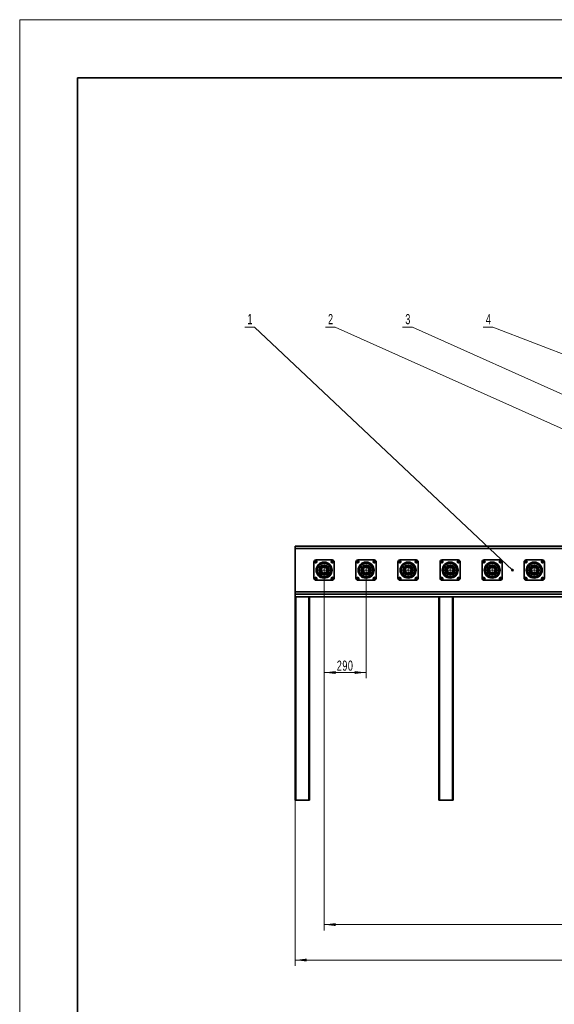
# Model space of a CAD drawing. Header units: millimetres. Extents: x 2945 to 26725, y -1089 to 16127.
# Tile 105 of 150: x 2945 to 6634, y 9340 to 16127. Entities that reach past the tile are written whole.
import ezdxf

# ---------------------------------------------------------------- set-up
doc = ezdxf.new("R2010")
doc.units = ezdxf.units.MM
doc.linetypes.add('点画线', pattern=[18, 12, -2, 2, -2])
doc.layers.get('0').update_dxf_attribs({"lineweight": 35})
for name, color, linetype, lineweight in [('中心线层', 1, '点画线', 18), ('几何体', 7, 'Continuous', 35), ('尺寸线层', 3, 'Continuous', 18), ('注释', 2, 'Continuous', 18), ('粗实线层', 7, 'Continuous', 35), ('细实线层', 7, 'Continuous', 18)]:
    doc.layers.add(name, color=color, linetype=linetype, lineweight=lineweight)
doc.styles.add('SLDTEXTSTYLE1', font='txt', dxfattribs={"width": 0.667})
doc.styles.add('标准', font='txt', dxfattribs={"width": 0.667})
doc.dimstyles.new('GB_尺寸', dxfattribs={"dimtxt": 3.5, "dimasz": 4, "dimexe": 2, "dimexo": 0, "dimtad": 1, "dimdsep": 46, "dimtxsty": '标准', "dimblk": '_CAXARROW', "dimcen": 0, "dimdle": 8, "dimazin": 2, "dimtfac": 0.707107, "dimtdec": 3, "dimtmove": 2, "dimatfit": 3, "dimfxl": 0, "dimfrac": 2, "dimtolj": 1, "dimarcsym": 0})

# ---------------------------------------------------------------- blocks, each defined once
blk = doc.blocks.new('$CAXA_FRAME_13B17AC1$')
at = {"layer": '粗实线层'}
for p, q in [((-574.5, 400.5), (-574.5, -400.5)), ((574.5, 400.5), (-574.5, 400.5))]:
    blk.add_line(p, q, dxfattribs=at)
at = {"layer": '细实线层'}
for p, q in [((594.5, 420.5), (-594.5, 420.5)), ((-594.5, 420.5), (-594.5, -420.5))]:
    blk.add_line(p, q, dxfattribs=at)
blk = doc.blocks.new('SW_NOTE_0')
at = {"layer": '注释', "color": 0}
for p, q in [((-67.1, 0), (0, 0)), ((0, 0), (-67.1, 0)), ((-67.1, 0), (0, 0)), ((0, 0), (-67.1, 0)), ((-67.1, 0), (0, 0)), ((0, 0), (-67.1, 0))]:
    blk.add_line(p, q, dxfattribs=at)
at = {"layer": '注释', "color": 0, "insert": (-48.9, 89.1), "char_height": 70, "width": 36.342, "attachment_point": 1, "style": 'SLDTEXTSTYLE1'}
blk.add_mtext('\\T1.1;1', dxfattribs=at)
blk = doc.blocks.new('SW_NOTE_0_1')
at = {"layer": '注释', "color": 0}
for p, q in [((-67.1, 0), (0, 0)), ((0, 0), (-67.1, 0)), ((-67.1, 0), (0, 0)), ((0, 0), (-67.1, 0)), ((-67.1, 0), (0, 0)), ((0, 0), (-67.1, 0))]:
    blk.add_line(p, q, dxfattribs=at)
at = {"layer": '注释', "color": 0, "insert": (-48.9, 89.1), "char_height": 70, "width": 48.283, "attachment_point": 1, "style": 'SLDTEXTSTYLE1'}
blk.add_mtext('\\T1.1;2', dxfattribs=at)
blk = doc.blocks.new('SW_NOTE_0_2')
at = {"layer": '注释', "color": 0}
for p, q in [((-67.1, 0), (0, 0)), ((0, 0), (-67.1, 0)), ((-67.1, 0), (0, 0)), ((0, 0), (-67.1, 0)), ((-67.1, 0), (0, 0)), ((0, 0), (-67.1, 0))]:
    blk.add_line(p, q, dxfattribs=at)
at = {"layer": '注释', "color": 0, "insert": (-48.9, 89.1), "char_height": 70, "width": 48.67, "attachment_point": 1, "style": 'SLDTEXTSTYLE1'}
blk.add_mtext('\\T1.1;3', dxfattribs=at)
blk = doc.blocks.new('SW_NOTE_0_3')
at = {"layer": '注释', "color": 0}
for p, q in [((-67.1, 0), (0, 0)), ((0, 0), (-67.1, 0)), ((-67.1, 0), (0, 0)), ((0, 0), (-67.1, 0)), ((-67.1, 0), (0, 0)), ((0, 0), (-67.1, 0))]:
    blk.add_line(p, q, dxfattribs=at)
at = {"layer": '注释', "color": 0, "insert": (-48.9, 89.1), "char_height": 70, "width": 57.008, "attachment_point": 1, "style": 'SLDTEXTSTYLE1'}
blk.add_mtext('\\T1.1;4', dxfattribs=at)
blk = doc.blocks.new('*X87')
at = {"layer": '注释', "linetype": 'Continuous'}
h = blk.add_hatch(color=0, dxfattribs=at)
edge = h.paths.add_edge_path(flags=0)
edge.add_arc((1779.8, -1675.9), 10.2, 0, 360)
at = {"layer": '注释', "color": 0, "linetype": 'Continuous'}
blk.add_line((1779.8, -1675.9), (0, 0), dxfattribs=at)
blk = doc.blocks.new('*X88')
at = {"layer": '注释', "color": 0, "linetype": 'Continuous'}
blk.add_line((5719.7, -2560.9), (0, 0), dxfattribs=at)
blk = doc.blocks.new('*X89')
at = {"layer": '注释', "color": 0, "linetype": 'Continuous'}
blk.add_line((4606.6, -2064.2), (0, 0), dxfattribs=at)
blk = doc.blocks.new('*X90')
at = {"layer": '注释', "linetype": 'Continuous'}
h = blk.add_hatch(color=0, dxfattribs=at)
edge = h.paths.add_edge_path(flags=0)
edge.add_arc((2619.3, -1010.9), 10.2, 0, 360)
at = {"layer": '注释', "color": 0, "linetype": 'Continuous'}
blk.add_line((2619.3, -1010.9), (0, 0), dxfattribs=at)
blk = doc.blocks.new('*X147')
at = {"layer": '尺寸线层', "linetype": 'Continuous'}
for points in [[(5045.3, 11626.7), (5125.3, 11636.7), (5125.3, 11616.7)], [(5335.3, 11626.7), (5255.3, 11636.7), (5255.3, 11616.7)]]:
    blk.add_hatch(color=0, dxfattribs=at).paths.add_polyline_path(points, flags=0)
at = {"layer": '尺寸线层', "color": 0, "linetype": 'Continuous'}
for p, q in [((5045.3, 12332.6), (5045.3, 11586.7)), ((5335.3, 12332.6), (5335.3, 11586.7)), ((5045.3, 11626.7), (5335.3, 11626.7))]:
    blk.add_line(p, q, dxfattribs=at)
at = {"layer": '尺寸线层', "color": 0, "insert": (5190.3, 11673.8), "char_height": 70, "width": 189.082, "attachment_point": 5, "line_spacing_factor": 1.15057, "style": '标准'}
blk.add_mtext('\\T1.1;290', dxfattribs=at)
blk = doc.blocks.new('_CAXARROW')
blk.add_hatch(color=0).paths.add_polyline_path([(0, 0), (-1, 0.125), (-1, -0.125)], flags=0)
blk = doc.blocks.new('*X148')
at = {"layer": '尺寸线层', "linetype": 'Continuous'}
for points in [[(5045.3, 9889.1), (5125.3, 9899.1), (5125.3, 9879.1)], [(16645.3, 9889.1), (16565.3, 9899.1), (16565.3, 9879.1)]]:
    blk.add_hatch(color=0, dxfattribs=at).paths.add_polyline_path(points, flags=0)
at = {"layer": '尺寸线层', "color": 0, "linetype": 'Continuous'}
for p, q in [((5045.3, 12332.6), (5045.3, 9849.1)), ((16645.3, 12332.6), (16645.3, 9849.1)), ((5045.3, 9889.1), (16645.3, 9889.1))]:
    blk.add_line(p, q, dxfattribs=at)
at = {"layer": '尺寸线层', "color": 0, "insert": (10845.3, 9936.2), "char_height": 70, "width": 328.193, "attachment_point": 5, "line_spacing_factor": 1.15057, "style": '标准'}
blk.add_mtext('\\T1.1;11600', dxfattribs=at)
blk = doc.blocks.new('*X149')
at = {"layer": '尺寸线层', "linetype": 'Continuous'}
for points in [[(4845.3, 9644.6), (4925.3, 9654.6), (4925.3, 9634.6)], [(16845.3, 9644.6), (16765.3, 9654.6), (16765.3, 9634.6)]]:
    blk.add_hatch(color=0, dxfattribs=at).paths.add_polyline_path(points, flags=0)
at = {"layer": '尺寸线层', "color": 0, "linetype": 'Continuous'}
for p, q in [((4845.3, 12182.6), (4845.3, 9604.6)), ((16845.3, 12182.6), (16845.3, 9604.6)), ((4845.3, 9644.6), (16845.3, 9644.6))]:
    blk.add_line(p, q, dxfattribs=at)
at = {"layer": '尺寸线层', "color": 0, "insert": (10845.3, 9691.7), "char_height": 70, "width": 328.193, "attachment_point": 5, "line_spacing_factor": 1.15057, "style": '标准'}
blk.add_mtext('\\T1.1;12000', dxfattribs=at)

msp = doc.modelspace()

# ---------------------------------------------------------------- linework, layer by layer
at = {"layer": '中心线层'}
for p, q in [((4974.918, 12390.934), (4998.918, 12390.934)), ((4986.918, 12378.934), (4986.918, 12402.934)), ((5045.254, 12274.598), (5045.254, 12390.598)), ((5093.091, 12390.934), (5114.091, 12390.934)), ((5103.591, 12380.434), (5103.591, 12401.434)), ((5264.918, 12390.934), (5288.918, 12390.934)), ((5276.918, 12378.934), (5276.918, 12402.934)), ((5335.254, 12274.598), (5335.254, 12390.598)), ((5383.091, 12390.934), (5404.091, 12390.934)), ((5393.591, 12380.434), (5393.591, 12401.434)), ((5554.918, 12390.934), (5578.918, 12390.934)), ((5566.918, 12378.934), (5566.918, 12402.934)), ((5625.254, 12274.598), (5625.254, 12390.598)), ((5673.091, 12390.934), (5694.091, 12390.934)), ((5683.591, 12380.434), (5683.591, 12401.434)), ((5844.918, 12390.934), (5868.918, 12390.934)), ((5856.918, 12378.934), (5856.918, 12402.934)), ((5915.254, 12274.598), (5915.254, 12390.598)), ((5963.091, 12390.934), (5984.091, 12390.934)), ((5973.591, 12380.434), (5973.591, 12401.434)), ((6134.918, 12390.934), (6158.918, 12390.934)), ((6146.918, 12378.934), (6146.918, 12402.934)), ((6205.254, 12274.598), (6205.254, 12390.598)), ((6253.091, 12390.934), (6274.091, 12390.934)), ((6263.591, 12380.434), (6263.591, 12401.434)), ((6424.918, 12390.934), (6448.918, 12390.934)), ((6436.918, 12378.934), (6436.918, 12402.934)), ((6495.254, 12274.598), (6495.254, 12390.598)), ((6543.091, 12390.934), (6564.091, 12390.934)), ((6553.591, 12380.434), (6553.591, 12401.434)), ((4986.918, 12262.262), (4986.918, 12286.262)), ((4987.254, 12332.598), (5103.254, 12332.598)), ((5276.918, 12262.262), (5276.918, 12286.262)), ((5277.254, 12332.598), (5393.254, 12332.598)), ((5566.918, 12262.262), (5566.918, 12286.262)), ((5567.254, 12332.598), (5683.254, 12332.598)), ((5856.918, 12262.262), (5856.918, 12286.262)), ((5857.254, 12332.598), (5973.254, 12332.598)), ((6146.918, 12262.262), (6146.918, 12286.262)), ((6147.254, 12332.598), (6263.254, 12332.598)), ((6436.918, 12262.262), (6436.918, 12286.262)), ((6437.254, 12332.598), (6553.254, 12332.598)), ((4974.918, 12274.262), (4998.918, 12274.262)), ((5093.091, 12274.262), (5114.091, 12274.262)), ((5103.591, 12263.762), (5103.591, 12284.762)), ((5264.918, 12274.262), (5288.918, 12274.262)), ((5383.091, 12274.262), (5404.091, 12274.262)), ((5393.591, 12263.762), (5393.591, 12284.762)), ((5554.918, 12274.262), (5578.918, 12274.262)), ((5673.091, 12274.262), (5694.091, 12274.262)), ((5683.591, 12263.762), (5683.591, 12284.762)), ((5844.918, 12274.262), (5868.918, 12274.262)), ((5963.091, 12274.262), (5984.091, 12274.262)), ((5973.591, 12263.762), (5973.591, 12284.762)), ((6134.918, 12274.262), (6158.918, 12274.262)), ((6253.091, 12274.262), (6274.091, 12274.262)), ((6263.591, 12263.762), (6263.591, 12284.762)), ((6424.918, 12274.262), (6448.918, 12274.262)), ((6543.091, 12274.262), (6564.091, 12274.262)), ((6553.591, 12263.762), (6553.591, 12284.762))]:
    msp.add_line(p, q, dxfattribs=at)
at = {"layer": '几何体'}
for p, q in [((4845.254, 12482.598), (4845.254, 12497.598)), ((11596.492, 12497.598), (4845.254, 12497.598)), ((11596.492, 12482.598), (4845.254, 12482.598)), ((4845.254, 12482.598), (4845.254, 12182.598)), ((4975.254, 12277.598), (4975.254, 12387.598)), ((4981.709, 12393.425), (4986.471, 12396.69)), ((4982.157, 12387.669), (4981.709, 12393.425)), ((4987.365, 12385.178), (4982.157, 12387.669)), ((4986.471, 12396.69), (4991.679, 12394.2)), ((4992.127, 12388.444), (4987.365, 12385.178)), ((4990.254, 12402.598), (5100.254, 12402.598)), ((4991.679, 12394.2), (4992.127, 12388.444)), ((5028.799, 12357.682), (5027.91, 12357.076)), ((5049.993, 12362.221), (5048.927, 12362.372)), ((5060.374, 12358.509), (5059.435, 12359.035)), ((5097.835, 12390.487), (5100.325, 12395.696)), ((5101.1, 12385.726), (5097.835, 12390.487)), ((5100.325, 12395.696), (5106.081, 12396.143)), ((5106.856, 12386.173), (5101.1, 12385.726)), ((5106.081, 12396.143), (5109.347, 12391.382)), ((5109.347, 12391.382), (5106.856, 12386.173)), ((5115.254, 12387.598), (5115.254, 12277.598)), ((5265.254, 12277.598), (5265.254, 12387.598)), ((5271.709, 12393.425), (5276.471, 12396.69)), ((5272.157, 12387.669), (5271.709, 12393.425)), ((5277.365, 12385.178), (5272.157, 12387.669)), ((5276.471, 12396.69), (5281.679, 12394.2)), ((5282.127, 12388.444), (5277.365, 12385.178)), ((5280.254, 12402.598), (5390.254, 12402.598)), ((5281.679, 12394.2), (5282.127, 12388.444)), ((5318.799, 12357.682), (5317.91, 12357.076)), ((5339.993, 12362.221), (5338.927, 12362.372)), ((5350.374, 12358.509), (5349.435, 12359.035)), ((5387.835, 12390.487), (5390.325, 12395.696)), ((5391.1, 12385.726), (5387.835, 12390.487)), ((5390.325, 12395.696), (5396.081, 12396.143)), ((5396.856, 12386.173), (5391.1, 12385.726)), ((5396.081, 12396.143), (5399.347, 12391.382)), ((5399.347, 12391.382), (5396.856, 12386.173)), ((5405.254, 12387.598), (5405.254, 12277.598)), ((5555.254, 12277.598), (5555.254, 12387.598)), ((5561.709, 12393.425), (5566.471, 12396.69)), ((5562.157, 12387.669), (5561.709, 12393.425)), ((5567.365, 12385.178), (5562.157, 12387.669)), ((5566.471, 12396.69), (5571.679, 12394.2)), ((5572.127, 12388.444), (5567.365, 12385.178)), ((5570.254, 12402.598), (5680.254, 12402.598)), ((5571.679, 12394.2), (5572.127, 12388.444)), ((5608.799, 12357.682), (5607.91, 12357.076)), ((5629.993, 12362.221), (5628.927, 12362.372)), ((5640.374, 12358.509), (5639.435, 12359.035)), ((5677.835, 12390.487), (5680.325, 12395.696)), ((5681.1, 12385.726), (5677.835, 12390.487)), ((5680.325, 12395.696), (5686.081, 12396.143)), ((5686.856, 12386.173), (5681.1, 12385.726)), ((5686.081, 12396.143), (5689.347, 12391.382)), ((5689.347, 12391.382), (5686.856, 12386.173)), ((5695.254, 12387.598), (5695.254, 12277.598)), ((5845.254, 12277.598), (5845.254, 12387.598)), ((5851.709, 12393.425), (5856.471, 12396.69)), ((5852.157, 12387.669), (5851.709, 12393.425)), ((5857.365, 12385.178), (5852.157, 12387.669)), ((5856.471, 12396.69), (5861.679, 12394.2)), ((5862.127, 12388.444), (5857.365, 12385.178)), ((5860.254, 12402.598), (5970.254, 12402.598)), ((5861.679, 12394.2), (5862.127, 12388.444)), ((5898.799, 12357.682), (5897.91, 12357.076)), ((5919.993, 12362.221), (5918.927, 12362.372)), ((5930.374, 12358.509), (5929.435, 12359.035)), ((5967.835, 12390.487), (5970.325, 12395.696)), ((5971.1, 12385.726), (5967.835, 12390.487)), ((5970.325, 12395.696), (5976.081, 12396.143)), ((5976.856, 12386.173), (5971.1, 12385.726)), ((5976.081, 12396.143), (5979.347, 12391.382)), ((5979.347, 12391.382), (5976.856, 12386.173)), ((5985.254, 12387.598), (5985.254, 12277.598)), ((6135.254, 12277.598), (6135.254, 12387.598)), ((6141.709, 12393.425), (6146.471, 12396.69)), ((6142.157, 12387.669), (6141.709, 12393.425)), ((6147.365, 12385.178), (6142.157, 12387.669)), ((6146.471, 12396.69), (6151.679, 12394.2)), ((6152.127, 12388.444), (6147.365, 12385.178)), ((6150.254, 12402.598), (6260.254, 12402.598)), ((6151.679, 12394.2), (6152.127, 12388.444)), ((6188.799, 12357.682), (6187.91, 12357.076)), ((6209.993, 12362.221), (6208.927, 12362.372)), ((6220.374, 12358.509), (6219.435, 12359.035)), ((6257.835, 12390.487), (6260.325, 12395.696)), ((6261.1, 12385.726), (6257.835, 12390.487)), ((6260.325, 12395.696), (6266.081, 12396.143)), ((6266.856, 12386.173), (6261.1, 12385.726)), ((6266.081, 12396.143), (6269.347, 12391.382)), ((6269.347, 12391.382), (6266.856, 12386.173)), ((6275.254, 12387.598), (6275.254, 12277.598)), ((6425.254, 12277.598), (6425.254, 12387.598)), ((6431.709, 12393.425), (6436.471, 12396.69)), ((6432.157, 12387.669), (6431.709, 12393.425)), ((6437.365, 12385.178), (6432.157, 12387.669)), ((6436.471, 12396.69), (6441.679, 12394.2)), ((6442.127, 12388.444), (6437.365, 12385.178)), ((6440.254, 12402.598), (6550.254, 12402.598)), ((6441.679, 12394.2), (6442.127, 12388.444)), ((6478.799, 12357.682), (6477.91, 12357.076)), ((6499.993, 12362.221), (6498.927, 12362.372)), ((6510.374, 12358.509), (6509.435, 12359.035)), ((6547.835, 12390.487), (6550.325, 12395.696)), ((6551.1, 12385.726), (6547.835, 12390.487)), ((6550.325, 12395.696), (6556.081, 12396.143)), ((6556.856, 12386.173), (6551.1, 12385.726)), ((6556.081, 12396.143), (6559.347, 12391.382)), ((6559.347, 12391.382), (6556.856, 12386.173)), ((6565.254, 12387.598), (6565.254, 12277.598)), ((5012.002, 12330.278), (5012.455, 12329.926)), ((5015.465, 12329.049), (5015.612, 12327.982)), ((5016.195, 12340.049), (5015.946, 12339.002)), ((5018.759, 12318.527), (5019.281, 12317.586)), ((5025.631, 12309.906), (5026.458, 12309.217)), ((5046.04, 12302.608), (5047.115, 12302.656)), ((5056.82, 12304.917), (5057.806, 12305.35)), ((5066.039, 12310.965), (5066.802, 12311.724)), ((5071.921, 12332.722), (5072.141, 12332.562)), ((5072.45, 12319.934), (5072.887, 12320.917)), ((5073.884, 12341.561), (5073.544, 12342.582)), ((5302.002, 12330.278), (5302.455, 12329.926)), ((5305.465, 12329.049), (5305.612, 12327.982)), ((5306.195, 12340.049), (5305.946, 12339.002)), ((5308.759, 12318.527), (5309.281, 12317.586)), ((5315.631, 12309.906), (5316.458, 12309.217)), ((5336.04, 12302.608), (5337.115, 12302.656)), ((5346.82, 12304.917), (5347.806, 12305.35)), ((5356.039, 12310.965), (5356.802, 12311.724)), ((5361.921, 12332.722), (5362.141, 12332.562)), ((5362.45, 12319.934), (5362.887, 12320.917)), ((5363.884, 12341.561), (5363.544, 12342.582)), ((5592.002, 12330.278), (5592.455, 12329.926)), ((5595.465, 12329.049), (5595.612, 12327.982)), ((5596.195, 12340.049), (5595.946, 12339.002)), ((5598.759, 12318.527), (5599.281, 12317.586)), ((5605.631, 12309.906), (5606.458, 12309.217)), ((5626.04, 12302.608), (5627.115, 12302.656)), ((5636.82, 12304.917), (5637.806, 12305.35)), ((5646.039, 12310.965), (5646.802, 12311.724)), ((5651.921, 12332.722), (5652.141, 12332.562)), ((5652.45, 12319.934), (5652.887, 12320.917)), ((5653.884, 12341.561), (5653.544, 12342.582)), ((5882.002, 12330.278), (5882.455, 12329.926)), ((5885.465, 12329.049), (5885.612, 12327.982)), ((5886.195, 12340.049), (5885.946, 12339.002)), ((5888.759, 12318.527), (5889.281, 12317.586)), ((5895.631, 12309.906), (5896.458, 12309.217)), ((5916.04, 12302.608), (5917.115, 12302.656)), ((5926.82, 12304.917), (5927.806, 12305.35)), ((5936.039, 12310.965), (5936.802, 12311.724)), ((5941.921, 12332.722), (5942.141, 12332.562)), ((5942.45, 12319.934), (5942.887, 12320.917)), ((5943.884, 12341.561), (5943.544, 12342.582)), ((6172.002, 12330.278), (6172.455, 12329.926)), ((6175.465, 12329.049), (6175.612, 12327.982)), ((6176.195, 12340.049), (6175.946, 12339.002)), ((6178.759, 12318.527), (6179.281, 12317.586)), ((6185.631, 12309.906), (6186.458, 12309.217)), ((6206.04, 12302.608), (6207.115, 12302.656)), ((6216.82, 12304.917), (6217.806, 12305.35)), ((6226.039, 12310.965), (6226.802, 12311.724)), ((6231.921, 12332.722), (6232.141, 12332.562)), ((6232.45, 12319.934), (6232.887, 12320.917)), ((6233.884, 12341.561), (6233.544, 12342.582)), ((6462.002, 12330.278), (6462.455, 12329.926)), ((6465.465, 12329.049), (6465.612, 12327.982)), ((6466.195, 12340.049), (6465.946, 12339.002)), ((6468.759, 12318.527), (6469.281, 12317.586)), ((6475.631, 12309.906), (6476.458, 12309.217)), ((6496.04, 12302.608), (6497.115, 12302.656)), ((6506.82, 12304.917), (6507.806, 12305.35)), ((6516.039, 12310.965), (6516.802, 12311.724)), ((6521.921, 12332.722), (6522.141, 12332.562)), ((6522.45, 12319.934), (6522.887, 12320.917)), ((6523.884, 12341.561), (6523.544, 12342.582)), ((4981.162, 12273.814), (4983.653, 12279.023)), ((4984.427, 12269.053), (4981.162, 12273.814)), ((4983.653, 12279.023), (4989.409, 12279.47)), ((4990.184, 12269.5), (4984.427, 12269.053)), ((4989.409, 12279.47), (4992.674, 12274.709)), ((4992.674, 12274.709), (4990.184, 12269.5)), ((5100.254, 12262.598), (4990.254, 12262.598)), ((5098.382, 12276.752), (5103.143, 12280.018)), ((5098.829, 12270.996), (5098.382, 12276.752)), ((5104.038, 12268.505), (5098.829, 12270.996)), ((5103.143, 12280.018), (5108.352, 12277.527)), ((5108.799, 12271.771), (5104.038, 12268.505)), ((5108.352, 12277.527), (5108.799, 12271.771)), ((5271.162, 12273.814), (5273.653, 12279.023)), ((5274.427, 12269.053), (5271.162, 12273.814)), ((5273.653, 12279.023), (5279.409, 12279.47)), ((5280.184, 12269.5), (5274.427, 12269.053)), ((5279.409, 12279.47), (5282.674, 12274.709)), ((5282.674, 12274.709), (5280.184, 12269.5)), ((5390.254, 12262.598), (5280.254, 12262.598)), ((5388.382, 12276.752), (5393.143, 12280.018)), ((5388.829, 12270.996), (5388.382, 12276.752)), ((5394.038, 12268.505), (5388.829, 12270.996)), ((5393.143, 12280.018), (5398.352, 12277.527)), ((5398.799, 12271.771), (5394.038, 12268.505)), ((5398.352, 12277.527), (5398.799, 12271.771)), ((5561.162, 12273.814), (5563.653, 12279.023)), ((5564.427, 12269.053), (5561.162, 12273.814)), ((5563.653, 12279.023), (5569.409, 12279.47)), ((5570.184, 12269.5), (5564.427, 12269.053)), ((5569.409, 12279.47), (5572.674, 12274.709)), ((5572.674, 12274.709), (5570.184, 12269.5)), ((5680.254, 12262.598), (5570.254, 12262.598)), ((5678.382, 12276.752), (5683.143, 12280.018)), ((5678.829, 12270.996), (5678.382, 12276.752)), ((5684.038, 12268.505), (5678.829, 12270.996)), ((5683.143, 12280.018), (5688.352, 12277.527)), ((5688.799, 12271.771), (5684.038, 12268.505)), ((5688.352, 12277.527), (5688.799, 12271.771)), ((5851.162, 12273.814), (5853.653, 12279.023)), ((5854.427, 12269.053), (5851.162, 12273.814)), ((5853.653, 12279.023), (5859.409, 12279.47)), ((5860.184, 12269.5), (5854.427, 12269.053)), ((5859.409, 12279.47), (5862.674, 12274.709)), ((5862.674, 12274.709), (5860.184, 12269.5)), ((5970.254, 12262.598), (5860.254, 12262.598)), ((5968.382, 12276.752), (5973.143, 12280.018)), ((5968.829, 12270.996), (5968.382, 12276.752)), ((5974.038, 12268.505), (5968.829, 12270.996)), ((5973.143, 12280.018), (5978.352, 12277.527)), ((5978.799, 12271.771), (5974.038, 12268.505)), ((5978.352, 12277.527), (5978.799, 12271.771)), ((6141.162, 12273.814), (6143.653, 12279.023)), ((6144.427, 12269.053), (6141.162, 12273.814)), ((6143.653, 12279.023), (6149.409, 12279.47)), ((6150.184, 12269.5), (6144.427, 12269.053)), ((6149.409, 12279.47), (6152.674, 12274.709)), ((6152.674, 12274.709), (6150.184, 12269.5)), ((6260.254, 12262.598), (6150.254, 12262.598)), ((6258.382, 12276.752), (6263.143, 12280.018)), ((6258.829, 12270.996), (6258.382, 12276.752)), ((6264.038, 12268.505), (6258.829, 12270.996)), ((6263.143, 12280.018), (6268.352, 12277.527)), ((6268.799, 12271.771), (6264.038, 12268.505)), ((6268.352, 12277.527), (6268.799, 12271.771)), ((6431.162, 12273.814), (6433.653, 12279.023)), ((6434.427, 12269.053), (6431.162, 12273.814)), ((6433.653, 12279.023), (6439.409, 12279.47)), ((6440.184, 12269.5), (6434.427, 12269.053)), ((6439.409, 12279.47), (6442.674, 12274.709)), ((6442.674, 12274.709), (6440.184, 12269.5)), ((6550.254, 12262.598), (6440.254, 12262.598)), ((6548.382, 12276.752), (6553.143, 12280.018)), ((6548.829, 12270.996), (6548.382, 12276.752)), ((6554.038, 12268.505), (6548.829, 12270.996)), ((6553.143, 12280.018), (6558.352, 12277.527)), ((6558.799, 12271.771), (6554.038, 12268.505)), ((6558.352, 12277.527), (6558.799, 12271.771)), ((10754.035, 12182.598), (4845.254, 12182.598)), ((4845.254, 12167.598), (4845.254, 12182.598)), ((10713.215, 12167.598), (4845.254, 12167.598)), ((10713.215, 12167.598), (4845.254, 12167.598)), ((4845.254, 12147.598), (4845.254, 12167.598)), ((4845.254, 12147.598), (4845.254, 10747.598)), ((10658.789, 12147.598), (4845.254, 12147.598)), ((4850.254, 12147.598), (4850.254, 10747.598)), ((4850.254, 12147.598), (4940.254, 12147.598)), ((4940.254, 12147.598), (4940.254, 10747.598)), ((4945.254, 12147.598), (4945.254, 10747.598)), ((5836.254, 12147.598), (5836.254, 10747.598)), ((5841.254, 12147.598), (5841.254, 10747.598)), ((5841.254, 12147.598), (5931.254, 12147.598)), ((5931.254, 12147.598), (5931.254, 10747.598)), ((5936.254, 12147.598), (5936.254, 10747.598)), ((4845.254, 10747.598), (4850.254, 10747.598)), ((4850.254, 10747.598), (4940.254, 10747.598)), ((4940.254, 10747.598), (4945.254, 10747.598)), ((5836.254, 10747.598), (5841.254, 10747.598)), ((5841.254, 10747.598), (5931.254, 10747.598)), ((5931.254, 10747.598), (5936.254, 10747.598))]:
    msp.add_line(p, q, dxfattribs=at)
for points in [[(5030.359, 12355.948), (5030.872, 12355.639), (5031.417, 12355.393)], [(5038.972, 12361.933), (5038.805, 12361.897), (5037.923, 12361.688)], [(5320.359, 12355.948), (5320.872, 12355.639), (5321.417, 12355.393)], [(5328.972, 12361.933), (5328.805, 12361.897), (5327.923, 12361.688)], [(5610.359, 12355.948), (5610.872, 12355.639), (5611.417, 12355.393)], [(5618.972, 12361.933), (5618.805, 12361.897), (5617.923, 12361.688)], [(5900.359, 12355.948), (5900.872, 12355.639), (5901.417, 12355.393)], [(5908.972, 12361.933), (5908.805, 12361.897), (5907.923, 12361.688)], [(6190.359, 12355.948), (6190.872, 12355.639), (6191.417, 12355.393)], [(6198.972, 12361.933), (6198.805, 12361.897), (6197.923, 12361.688)], [(6480.359, 12355.948), (6480.872, 12355.639), (6481.417, 12355.393)], [(6488.972, 12361.933), (6488.805, 12361.897), (6487.923, 12361.688)], [(5020.849, 12350.044), (5020.424, 12349.434), (5020.239, 12349.157)], [(5035.153, 12304.35), (5035.675, 12304.168), (5036.173, 12304.005)], [(5068.713, 12351.298), (5068.119, 12352.02), (5068.027, 12352.127)], [(5075.189, 12330.613), (5075.21, 12330.974), (5075.241, 12331.688)], [(5310.849, 12350.044), (5310.424, 12349.434), (5310.239, 12349.157)], [(5325.153, 12304.35), (5325.675, 12304.168), (5326.173, 12304.005)], [(5358.713, 12351.298), (5358.119, 12352.02), (5358.027, 12352.127)], [(5365.189, 12330.613), (5365.21, 12330.974), (5365.241, 12331.688)], [(5600.849, 12350.044), (5600.424, 12349.434), (5600.239, 12349.157)], [(5615.153, 12304.35), (5615.675, 12304.168), (5616.173, 12304.005)], [(5648.713, 12351.298), (5648.119, 12352.02), (5648.027, 12352.127)], [(5655.189, 12330.613), (5655.21, 12330.974), (5655.241, 12331.688)], [(5890.849, 12350.044), (5890.424, 12349.434), (5890.239, 12349.157)], [(5905.153, 12304.35), (5905.675, 12304.168), (5906.173, 12304.005)], [(5938.713, 12351.298), (5938.119, 12352.02), (5938.027, 12352.127)], [(5945.189, 12330.613), (5945.21, 12330.974), (5945.241, 12331.688)], [(6180.849, 12350.044), (6180.424, 12349.434), (6180.239, 12349.157)], [(6195.153, 12304.35), (6195.675, 12304.168), (6196.173, 12304.005)], [(6228.713, 12351.298), (6228.119, 12352.02), (6228.027, 12352.127)], [(6235.189, 12330.613), (6235.21, 12330.974), (6235.241, 12331.688)], [(6470.849, 12350.044), (6470.424, 12349.434), (6470.239, 12349.157)], [(6485.153, 12304.35), (6485.675, 12304.168), (6486.173, 12304.005)], [(6518.713, 12351.298), (6518.119, 12352.02), (6518.027, 12352.127)], [(6525.189, 12330.613), (6525.21, 12330.974), (6525.241, 12331.688)]]:
    msp.add_lwpolyline(points, dxfattribs=at)
for centre, radius in [((4986.918, 12390.934), 9), ((4986.918, 12390.934), 7.5), ((5045.254, 12332.598), 55), ((5045.254, 12332.598), 50), ((5045.254, 12332.598), 47), ((5045.254, 12332.598), 35), ((5045.254, 12332.598), 33.333), ((5045.254, 12332.598), 26.667), ((5045.254, 12332.598), 21.1), ((5103.591, 12390.934), 9), ((5103.591, 12390.934), 7.5), ((5276.918, 12390.934), 9), ((5276.918, 12390.934), 7.5), ((5335.254, 12332.598), 55), ((5335.254, 12332.598), 50), ((5335.254, 12332.598), 47), ((5335.254, 12332.598), 35), ((5335.254, 12332.598), 33.333), ((5335.254, 12332.598), 26.667), ((5335.254, 12332.598), 21.1), ((5393.591, 12390.934), 9), ((5393.591, 12390.934), 7.5), ((5566.918, 12390.934), 9), ((5566.918, 12390.934), 7.5), ((5625.254, 12332.598), 55), ((5625.254, 12332.598), 50), ((5625.254, 12332.598), 47), ((5625.254, 12332.598), 35), ((5625.254, 12332.598), 33.333), ((5625.254, 12332.598), 26.667), ((5625.254, 12332.598), 21.1), ((5683.591, 12390.934), 9), ((5683.591, 12390.934), 7.5), ((5856.918, 12390.934), 9), ((5856.918, 12390.934), 7.5), ((5915.254, 12332.598), 55), ((5915.254, 12332.598), 50), ((5915.254, 12332.598), 47), ((5915.254, 12332.598), 35), ((5915.254, 12332.598), 33.333), ((5915.254, 12332.598), 26.667), ((5915.254, 12332.598), 21.1), ((5973.591, 12390.934), 9), ((5973.591, 12390.934), 7.5), ((6146.918, 12390.934), 9), ((6146.918, 12390.934), 7.5), ((6205.254, 12332.598), 55), ((6205.254, 12332.598), 50), ((6205.254, 12332.598), 47), ((6205.254, 12332.598), 35), ((6205.254, 12332.598), 33.333), ((6205.254, 12332.598), 26.667), ((6205.254, 12332.598), 21.1), ((6263.591, 12390.934), 9), ((6263.591, 12390.934), 7.5), ((6436.918, 12390.934), 9), ((6436.918, 12390.934), 7.5), ((6495.254, 12332.598), 55), ((6495.254, 12332.598), 50), ((6495.254, 12332.598), 47), ((6495.254, 12332.598), 35), ((6495.254, 12332.598), 33.333), ((6495.254, 12332.598), 26.667), ((6495.254, 12332.598), 21.1), ((6553.591, 12390.934), 9), ((6553.591, 12390.934), 7.5), ((5045.254, 12332.598), 20), ((5335.254, 12332.598), 20), ((5625.254, 12332.598), 20), ((5915.254, 12332.598), 20), ((6205.254, 12332.598), 20), ((6495.254, 12332.598), 20), ((4986.918, 12274.262), 9), ((4986.918, 12274.262), 7.5), ((5103.591, 12274.262), 9), ((5103.591, 12274.262), 7.5), ((5276.918, 12274.262), 9), ((5276.918, 12274.262), 7.5), ((5393.591, 12274.262), 9), ((5393.591, 12274.262), 7.5), ((5566.918, 12274.262), 9), ((5566.918, 12274.262), 7.5), ((5683.591, 12274.262), 9), ((5683.591, 12274.262), 7.5), ((5856.918, 12274.262), 9), ((5856.918, 12274.262), 7.5), ((5973.591, 12274.262), 9), ((5973.591, 12274.262), 7.5), ((6146.918, 12274.262), 9), ((6146.918, 12274.262), 7.5), ((6263.591, 12274.262), 9), ((6263.591, 12274.262), 7.5), ((6436.918, 12274.262), 9), ((6436.918, 12274.262), 7.5), ((6553.591, 12274.262), 9), ((6553.591, 12274.262), 7.5)]:
    msp.add_circle(centre, radius, dxfattribs=at)
for centre, radius, start, end in [((4990.254, 12387.598), 15, 90, 180), ((4986.918, 12390.934), 5, 124.4435069, 184.4435069), ((4986.918, 12390.934), 5, 184.4435069, 244.4435069), ((4986.918, 12390.934), 5, 64.4435069, 124.4435069), ((4986.918, 12390.934), 5, 244.4435069, 304.4435069), ((4986.918, 12390.934), 5, 4.4435069, 64.4435069), ((4986.918, 12390.934), 5, 304.4435069, 4.4435069), ((5024.085, 12353.855), 5, 186.5380922, 235.4695134), ((5024.085, 12353.855), 5, 359.4047738, 83.224464), ((5033.194, 12360.067), 5, 165.3616216, 235.4695134), ((5033.194, 12360.067), 5, 338.2283032, 62.0479935), ((5043.931, 12362.569), 5, 144.185151, 228.0048413), ((5043.931, 12362.569), 5, 317.0518326, 40.8715229), ((5054.847, 12361.023), 5, 123.0086804, 206.8283707), ((5054.847, 12361.023), 5, 295.875362, 19.6950523), ((5064.468, 12355.638), 5, 101.8322098, 185.6519001), ((5064.468, 12355.638), 5, 274.6988914, 358.5185817), ((5103.591, 12390.934), 5, 154.4435069, 214.4435069), ((5103.591, 12390.934), 5, 94.4435069, 154.4435069), ((5103.591, 12390.934), 5, 214.4435069, 274.4435069), ((5100.254, 12387.598), 15, 0, 90), ((5103.591, 12390.934), 5, 34.4435069, 94.4435069), ((5103.591, 12390.934), 5, 274.4435069, 334.4435069), ((5103.591, 12390.934), 5, 334.4435069, 34.4435069), ((5280.254, 12387.598), 15, 90, 180), ((5276.918, 12390.934), 5, 124.4435069, 184.4435069), ((5276.918, 12390.934), 5, 184.4435069, 244.4435069), ((5276.918, 12390.934), 5, 64.4435069, 124.4435069), ((5276.918, 12390.934), 5, 244.4435069, 304.4435069), ((5276.918, 12390.934), 5, 4.4435069, 64.4435069), ((5276.918, 12390.934), 5, 304.4435069, 4.4435069), ((5314.085, 12353.855), 5, 186.5380922, 235.4695134), ((5314.085, 12353.855), 5, 359.4047738, 83.224464), ((5323.194, 12360.067), 5, 165.3616216, 235.4695134), ((5323.194, 12360.067), 5, 338.2283032, 62.0479935), ((5333.931, 12362.569), 5, 144.185151, 228.0048413), ((5333.931, 12362.569), 5, 317.0518326, 40.8715229), ((5344.847, 12361.023), 5, 123.0086804, 206.8283707), ((5344.847, 12361.023), 5, 295.875362, 19.6950523), ((5354.468, 12355.638), 5, 101.8322098, 185.6519001), ((5354.468, 12355.638), 5, 274.6988914, 358.5185817), ((5393.591, 12390.934), 5, 154.4435069, 214.4435069), ((5393.591, 12390.934), 5, 94.4435069, 154.4435069), ((5393.591, 12390.934), 5, 214.4435069, 274.4435069), ((5390.254, 12387.598), 15, 0, 90), ((5393.591, 12390.934), 5, 34.4435069, 94.4435069), ((5393.591, 12390.934), 5, 274.4435069, 334.4435069), ((5393.591, 12390.934), 5, 334.4435069, 34.4435069), ((5570.254, 12387.598), 15, 90, 180), ((5566.918, 12390.934), 5, 124.4435069, 184.4435069), ((5566.918, 12390.934), 5, 184.4435069, 244.4435069), ((5566.918, 12390.934), 5, 64.4435069, 124.4435069), ((5566.918, 12390.934), 5, 244.4435069, 304.4435069), ((5566.918, 12390.934), 5, 4.4435069, 64.4435069), ((5566.918, 12390.934), 5, 304.4435069, 4.4435069), ((5604.085, 12353.855), 5, 186.5380922, 235.4695134), ((5604.085, 12353.855), 5, 359.4047738, 83.224464), ((5613.194, 12360.067), 5, 165.3616216, 235.4695134), ((5613.194, 12360.067), 5, 338.2283032, 62.0479935), ((5623.931, 12362.569), 5, 144.185151, 228.0048413), ((5623.931, 12362.569), 5, 317.0518326, 40.8715229), ((5634.847, 12361.023), 5, 123.0086804, 206.8283707), ((5634.847, 12361.023), 5, 295.875362, 19.6950523), ((5644.468, 12355.638), 5, 101.8322098, 185.6519001), ((5644.468, 12355.638), 5, 274.6988914, 358.5185817), ((5683.591, 12390.934), 5, 154.4435069, 214.4435069), ((5683.591, 12390.934), 5, 94.4435069, 154.4435069), ((5683.591, 12390.934), 5, 214.4435069, 274.4435069), ((5680.254, 12387.598), 15, 360, 90), ((5683.591, 12390.934), 5, 34.4435069, 94.4435069), ((5683.591, 12390.934), 5, 274.4435069, 334.4435069), ((5683.591, 12390.934), 5, 334.4435069, 34.4435069), ((5860.254, 12387.598), 15, 90, 180), ((5856.918, 12390.934), 5, 124.4435069, 184.4435069), ((5856.918, 12390.934), 5, 184.4435069, 244.4435069), ((5856.918, 12390.934), 5, 64.4435069, 124.4435069), ((5856.918, 12390.934), 5, 244.4435069, 304.4435069), ((5856.918, 12390.934), 5, 4.4435069, 64.4435069), ((5856.918, 12390.934), 5, 304.4435069, 4.4435069), ((5894.085, 12353.855), 5, 186.5380922, 235.4695134), ((5894.085, 12353.855), 5, 359.4047738, 83.224464), ((5903.194, 12360.067), 5, 165.3616216, 235.4695134), ((5903.194, 12360.067), 5, 338.2283032, 62.0479935), ((5913.931, 12362.569), 5, 144.185151, 228.0048413), ((5913.931, 12362.569), 5, 317.0518326, 40.8715229), ((5924.847, 12361.023), 5, 123.0086804, 206.8283707), ((5924.847, 12361.023), 5, 295.875362, 19.6950523), ((5934.468, 12355.638), 5, 101.8322098, 185.6519001), ((5934.468, 12355.638), 5, 274.6988914, 358.5185817), ((5973.591, 12390.934), 5, 154.4435069, 214.4435069), ((5973.591, 12390.934), 5, 94.4435069, 154.4435069), ((5973.591, 12390.934), 5, 214.4435069, 274.4435069), ((5970.254, 12387.598), 15, 0, 90), ((5973.591, 12390.934), 5, 34.4435069, 94.4435069), ((5973.591, 12390.934), 5, 274.4435069, 334.4435069), ((5973.591, 12390.934), 5, 334.4435069, 34.4435069), ((6150.254, 12387.598), 15, 90, 180), ((6146.918, 12390.934), 5, 124.4435069, 184.4435069), ((6146.918, 12390.934), 5, 184.4435069, 244.4435069), ((6146.918, 12390.934), 5, 64.4435069, 124.4435069), ((6146.918, 12390.934), 5, 244.4435069, 304.4435069), ((6146.918, 12390.934), 5, 4.4435069, 64.4435069), ((6146.918, 12390.934), 5, 304.4435069, 4.4435069), ((6184.085, 12353.855), 5, 186.5380922, 235.4695134), ((6184.085, 12353.855), 5, 359.4047738, 83.224464), ((6193.194, 12360.067), 5, 165.3616216, 235.4695134), ((6193.194, 12360.067), 5, 338.2283032, 62.0479935), ((6203.931, 12362.569), 5, 144.185151, 228.0048413), ((6203.931, 12362.569), 5, 317.0518326, 40.8715229), ((6214.847, 12361.023), 5, 123.0086804, 206.8283707), ((6214.847, 12361.023), 5, 295.875362, 19.6950523), ((6224.468, 12355.638), 5, 101.8322098, 185.6519001), ((6224.468, 12355.638), 5, 274.6988914, 358.5185817), ((6263.591, 12390.934), 5, 154.4435069, 214.4435069), ((6263.591, 12390.934), 5, 94.4435069, 154.4435069), ((6263.591, 12390.934), 5, 214.4435069, 274.4435069), ((6260.254, 12387.598), 15, 360, 90), ((6263.591, 12390.934), 5, 34.4435069, 94.4435069), ((6263.591, 12390.934), 5, 274.4435069, 334.4435069), ((6263.591, 12390.934), 5, 334.4435069, 34.4435069), ((6440.254, 12387.598), 15, 90, 180), ((6436.918, 12390.934), 5, 124.4435069, 184.4435069), ((6436.918, 12390.934), 5, 184.4435069, 244.4435069), ((6436.918, 12390.934), 5, 64.4435069, 124.4435069), ((6436.918, 12390.934), 5, 244.4435069, 304.4435069), ((6436.918, 12390.934), 5, 4.4435069, 64.4435069), ((6436.918, 12390.934), 5, 304.4435069, 4.4435069), ((6474.085, 12353.855), 5, 186.5380922, 235.4695134), ((6474.085, 12353.855), 5, 359.4047738, 83.224464), ((6483.194, 12360.067), 5, 165.3616216, 235.4695134), ((6483.194, 12360.067), 5, 338.2283032, 62.0479935), ((6493.931, 12362.569), 5, 144.185151, 228.0048413), ((6493.931, 12362.569), 5, 317.0518326, 40.8715229), ((6504.847, 12361.023), 5, 123.0086804, 206.8283707), ((6504.847, 12361.023), 5, 295.875362, 19.6950523), ((6514.468, 12355.638), 5, 101.8322098, 185.6519001), ((6514.468, 12355.638), 5, 274.6988914, 358.5185817), ((6553.591, 12390.934), 5, 154.4435069, 214.4435069), ((6553.591, 12390.934), 5, 94.4435069, 154.4435069), ((6553.591, 12390.934), 5, 214.4435069, 274.4435069), ((6550.254, 12387.598), 15, 360, 90), ((6553.591, 12390.934), 5, 34.4435069, 94.4435069), ((6553.591, 12390.934), 5, 274.4435069, 334.4435069), ((6553.591, 12390.934), 5, 334.4435069, 34.4435069), ((5015.289, 12334.046), 5, 41.7577149, 125.5774052), ((5015.289, 12334.046), 5, 235.4695134, 312.7107237), ((5016.79, 12323.123), 5, 62.9341855, 146.7538758), ((5017.836, 12344.772), 5, 207.7145628, 235.4695134), ((5017.836, 12344.772), 5, 235.4695134, 291.5342531), ((5016.79, 12323.123), 5, 250.067504, 333.8871942), ((5017.836, 12344.772), 5, 20.5812443, 104.4009346), ((5022.135, 12313.48), 5, 84.1106561, 167.9303464), ((5024.085, 12353.855), 5, 235.4695134, 270.3577825), ((5022.135, 12313.48), 5, 271.2439745, 355.0636648), ((5030.602, 12306.42), 5, 105.2871267, 189.106817), ((5030.602, 12306.42), 5, 292.4204451, 16.2401354), ((5041.048, 12302.894), 5, 126.4635973, 210.2832876), ((5041.048, 12302.894), 5, 313.5969157, 37.416606), ((5052.062, 12303.381), 5, 147.6400679, 231.4597582), ((5052.062, 12303.381), 5, 334.7733863, 58.5930766), ((5062.157, 12307.813), 5, 168.8165385, 235.4695134), ((5062.157, 12307.813), 5, 235.4695134, 252.6362288), ((5062.157, 12307.813), 5, 355.9498569, 79.7695472), ((5069.969, 12315.593), 5, 189.993009, 235.4695134), ((5071.493, 12347.142), 5, 80.6557392, 164.4754295), ((5069.969, 12315.593), 5, 235.4695134, 273.8126993), ((5069.969, 12315.593), 5, 17.1263275, 100.9460178), ((5071.493, 12347.142), 5, 253.5224208, 337.3421111), ((5074.443, 12325.669), 5, 211.1694796, 235.4695134), ((5074.975, 12336.681), 5, 59.4792687, 143.298959), ((5074.443, 12325.669), 5, 235.4695134, 294.9891699), ((5074.443, 12325.669), 5, 38.3027981, 122.1224884), ((5074.975, 12336.681), 5, 235.4695134, 316.1656405), ((5305.289, 12334.046), 5, 41.7577149, 125.5774052), ((5305.289, 12334.046), 5, 235.4695134, 312.7107237), ((5306.79, 12323.123), 5, 62.9341855, 146.7538758), ((5307.836, 12344.772), 5, 207.7145628, 235.4695134), ((5307.836, 12344.772), 5, 235.4695134, 291.5342531), ((5306.79, 12323.123), 5, 250.067504, 333.8871942), ((5307.836, 12344.772), 5, 20.5812443, 104.4009346), ((5312.135, 12313.48), 5, 84.1106561, 167.9303464), ((5314.085, 12353.855), 5, 235.4695134, 270.3577825), ((5312.135, 12313.48), 5, 271.2439745, 355.0636648), ((5320.602, 12306.42), 5, 105.2871267, 189.106817), ((5320.602, 12306.42), 5, 292.4204451, 16.2401354), ((5331.048, 12302.894), 5, 126.4635973, 210.2832876), ((5331.048, 12302.894), 5, 313.5969157, 37.416606), ((5342.062, 12303.381), 5, 147.6400679, 231.4597582), ((5342.062, 12303.381), 5, 334.7733863, 58.5930766), ((5352.157, 12307.813), 5, 168.8165385, 235.4695134), ((5352.157, 12307.813), 5, 235.4695134, 252.6362288), ((5352.157, 12307.813), 5, 355.9498569, 79.7695472), ((5359.969, 12315.593), 5, 189.993009, 235.4695134), ((5361.493, 12347.142), 5, 80.6557392, 164.4754295), ((5359.969, 12315.593), 5, 235.4695134, 273.8126993), ((5359.969, 12315.593), 5, 17.1263275, 100.9460178), ((5361.493, 12347.142), 5, 253.5224208, 337.3421111), ((5364.443, 12325.669), 5, 211.1694796, 235.4695134), ((5364.975, 12336.681), 5, 59.4792687, 143.298959), ((5364.443, 12325.669), 5, 235.4695134, 294.9891699), ((5364.443, 12325.669), 5, 38.3027981, 122.1224884), ((5364.975, 12336.681), 5, 235.4695134, 316.1656405), ((5595.289, 12334.046), 5, 41.7577149, 125.5774052), ((5595.289, 12334.046), 5, 235.4695134, 312.7107237), ((5596.79, 12323.123), 5, 62.9341855, 146.7538758), ((5597.836, 12344.772), 5, 207.7145628, 235.4695134), ((5597.836, 12344.772), 5, 235.4695134, 291.5342531), ((5596.79, 12323.123), 5, 250.067504, 333.8871942), ((5597.836, 12344.772), 5, 20.5812443, 104.4009346), ((5602.135, 12313.48), 5, 84.1106561, 167.9303464), ((5604.085, 12353.855), 5, 235.4695134, 270.3577825), ((5602.135, 12313.48), 5, 271.2439745, 355.0636648), ((5610.602, 12306.42), 5, 105.2871267, 189.106817), ((5610.602, 12306.42), 5, 292.4204451, 16.2401354), ((5621.048, 12302.894), 5, 126.4635973, 210.2832876), ((5621.048, 12302.894), 5, 313.5969157, 37.416606), ((5632.062, 12303.381), 5, 147.6400679, 231.4597582), ((5632.062, 12303.381), 5, 334.7733863, 58.5930766), ((5642.157, 12307.813), 5, 168.8165385, 235.4695134), ((5642.157, 12307.813), 5, 235.4695134, 252.6362288), ((5642.157, 12307.813), 5, 355.9498569, 79.7695472), ((5649.969, 12315.593), 5, 189.993009, 235.4695134), ((5651.493, 12347.142), 5, 80.6557392, 164.4754295), ((5649.969, 12315.593), 5, 235.4695134, 273.8126993), ((5649.969, 12315.593), 5, 17.1263275, 100.9460178), ((5651.493, 12347.142), 5, 253.5224208, 337.3421111), ((5654.443, 12325.669), 5, 211.1694796, 235.4695134), ((5654.975, 12336.681), 5, 59.4792687, 143.298959), ((5654.443, 12325.669), 5, 235.4695134, 294.9891699), ((5654.443, 12325.669), 5, 38.3027981, 122.1224884), ((5654.975, 12336.681), 5, 235.4695134, 316.1656405), ((5885.289, 12334.046), 5, 41.7577149, 125.5774052), ((5885.289, 12334.046), 5, 235.4695134, 312.7107237), ((5886.79, 12323.123), 5, 62.9341855, 146.7538758), ((5887.836, 12344.772), 5, 207.7145628, 235.4695134), ((5887.836, 12344.772), 5, 235.4695134, 291.5342531), ((5886.79, 12323.123), 5, 250.067504, 333.8871942), ((5887.836, 12344.772), 5, 20.5812443, 104.4009346), ((5892.135, 12313.48), 5, 84.1106561, 167.9303464), ((5894.085, 12353.855), 5, 235.4695134, 270.3577825), ((5892.135, 12313.48), 5, 271.2439745, 355.0636648), ((5900.602, 12306.42), 5, 105.2871267, 189.106817), ((5900.602, 12306.42), 5, 292.4204451, 16.2401354), ((5911.048, 12302.894), 5, 126.4635973, 210.2832876), ((5911.048, 12302.894), 5, 313.5969157, 37.416606), ((5922.062, 12303.381), 5, 147.6400679, 231.4597582), ((5922.062, 12303.381), 5, 334.7733863, 58.5930766), ((5932.157, 12307.813), 5, 168.8165385, 235.4695134), ((5932.157, 12307.813), 5, 235.4695134, 252.6362288), ((5932.157, 12307.813), 5, 355.9498569, 79.7695472), ((5939.969, 12315.593), 5, 189.993009, 235.4695134), ((5941.493, 12347.142), 5, 80.6557392, 164.4754295), ((5939.969, 12315.593), 5, 235.4695134, 273.8126993), ((5939.969, 12315.593), 5, 17.1263275, 100.9460178), ((5941.493, 12347.142), 5, 253.5224208, 337.3421111), ((5944.443, 12325.669), 5, 211.1694796, 235.4695134), ((5944.975, 12336.681), 5, 59.4792687, 143.298959), ((5944.443, 12325.669), 5, 235.4695134, 294.9891699), ((5944.443, 12325.669), 5, 38.3027981, 122.1224884), ((5944.975, 12336.681), 5, 235.4695134, 316.1656405), ((6175.289, 12334.046), 5, 41.7577149, 125.5774052), ((6175.289, 12334.046), 5, 235.4695134, 312.7107237), ((6176.79, 12323.123), 5, 62.9341855, 146.7538758), ((6177.836, 12344.772), 5, 207.7145628, 235.4695134), ((6177.836, 12344.772), 5, 235.4695134, 291.5342531), ((6176.79, 12323.123), 5, 250.067504, 333.8871942), ((6177.836, 12344.772), 5, 20.5812443, 104.4009346), ((6182.135, 12313.48), 5, 84.1106561, 167.9303464), ((6184.085, 12353.855), 5, 235.4695134, 270.3577825), ((6182.135, 12313.48), 5, 271.2439745, 355.0636648), ((6190.602, 12306.42), 5, 105.2871267, 189.106817), ((6190.602, 12306.42), 5, 292.4204451, 16.2401354), ((6201.048, 12302.894), 5, 126.4635973, 210.2832876), ((6201.048, 12302.894), 5, 313.5969157, 37.416606), ((6212.062, 12303.381), 5, 147.6400679, 231.4597582), ((6212.062, 12303.381), 5, 334.7733863, 58.5930766), ((6222.157, 12307.813), 5, 168.8165385, 235.4695134), ((6222.157, 12307.813), 5, 235.4695134, 252.6362288), ((6222.157, 12307.813), 5, 355.9498569, 79.7695472), ((6229.969, 12315.593), 5, 189.993009, 235.4695134), ((6231.493, 12347.142), 5, 80.6557392, 164.4754295), ((6229.969, 12315.593), 5, 235.4695134, 273.8126993), ((6229.969, 12315.593), 5, 17.1263275, 100.9460178), ((6231.493, 12347.142), 5, 253.5224208, 337.3421111), ((6234.443, 12325.669), 5, 211.1694796, 235.4695134), ((6234.975, 12336.681), 5, 59.4792687, 143.298959), ((6234.443, 12325.669), 5, 235.4695134, 294.9891699), ((6234.443, 12325.669), 5, 38.3027981, 122.1224884), ((6234.975, 12336.681), 5, 235.4695134, 316.1656405), ((6465.289, 12334.046), 5, 41.7577149, 125.5774052), ((6465.289, 12334.046), 5, 235.4695134, 312.7107237), ((6466.79, 12323.123), 5, 62.9341855, 146.7538758), ((6467.836, 12344.772), 5, 207.7145628, 235.4695134), ((6467.836, 12344.772), 5, 235.4695134, 291.5342531), ((6466.79, 12323.123), 5, 250.067504, 333.8871942), ((6467.836, 12344.772), 5, 20.5812443, 104.4009346), ((6472.135, 12313.48), 5, 84.1106561, 167.9303464), ((6474.085, 12353.855), 5, 235.4695134, 270.3577825), ((6472.135, 12313.48), 5, 271.2439745, 355.0636648), ((6480.602, 12306.42), 5, 105.2871267, 189.106817), ((6480.602, 12306.42), 5, 292.4204451, 16.2401354), ((6491.048, 12302.894), 5, 126.4635973, 210.2832876), ((6491.048, 12302.894), 5, 313.5969157, 37.416606), ((6502.062, 12303.381), 5, 147.6400679, 231.4597582), ((6502.062, 12303.381), 5, 334.7733863, 58.5930766), ((6512.157, 12307.813), 5, 168.8165385, 235.4695134), ((6512.157, 12307.813), 5, 235.4695134, 252.6362288), ((6512.157, 12307.813), 5, 355.9498569, 79.7695472), ((6519.969, 12315.593), 5, 189.993009, 235.4695134), ((6521.493, 12347.142), 5, 80.6557392, 164.4754295), ((6519.969, 12315.593), 5, 235.4695134, 273.8126993), ((6519.969, 12315.593), 5, 17.1263275, 100.9460178), ((6521.493, 12347.142), 5, 253.5224208, 337.3421111), ((6524.443, 12325.669), 5, 211.1694796, 235.4695134), ((6524.975, 12336.681), 5, 59.4792687, 143.298959), ((6524.443, 12325.669), 5, 235.4695134, 294.9891699), ((6524.443, 12325.669), 5, 38.3027981, 122.1224884), ((6524.975, 12336.681), 5, 235.4695134, 316.1656405), ((4990.254, 12277.598), 15, 180, 270), ((4986.918, 12274.262), 5, 154.4435069, 214.4435069), ((4986.918, 12274.262), 5, 94.4435069, 154.4435069), ((4986.918, 12274.262), 5, 214.4435069, 274.4435069), ((4986.918, 12274.262), 5, 34.4435069, 94.4435069), ((4986.918, 12274.262), 5, 274.4435069, 334.4435069), ((4986.918, 12274.262), 5, 334.4435069, 34.4435069), ((5103.591, 12274.262), 5, 124.4435069, 184.4435069), ((5103.591, 12274.262), 5, 184.4435069, 244.4435069), ((5100.254, 12277.598), 15, 270, 0), ((5103.591, 12274.262), 5, 64.4435069, 124.4435069), ((5103.591, 12274.262), 5, 244.4435069, 304.4435069), ((5103.591, 12274.262), 5, 4.4435069, 64.4435069), ((5103.591, 12274.262), 5, 304.4435069, 4.4435069), ((5280.254, 12277.598), 15, 180, 270), ((5276.918, 12274.262), 5, 154.4435069, 214.4435069), ((5276.918, 12274.262), 5, 94.4435069, 154.4435069), ((5276.918, 12274.262), 5, 214.4435069, 274.4435069), ((5276.918, 12274.262), 5, 34.4435069, 94.4435069), ((5276.918, 12274.262), 5, 274.4435069, 334.4435069), ((5276.918, 12274.262), 5, 334.4435069, 34.4435069), ((5393.591, 12274.262), 5, 124.4435069, 184.4435069), ((5393.591, 12274.262), 5, 184.4435069, 244.4435069), ((5390.254, 12277.598), 15, 270, 0), ((5393.591, 12274.262), 5, 64.4435069, 124.4435069), ((5393.591, 12274.262), 5, 244.4435069, 304.4435069), ((5393.591, 12274.262), 5, 4.4435069, 64.4435069), ((5393.591, 12274.262), 5, 304.4435069, 4.4435069), ((5570.254, 12277.598), 15, 180, 270), ((5566.918, 12274.262), 5, 154.4435069, 214.4435069), ((5566.918, 12274.262), 5, 94.4435069, 154.4435069), ((5566.918, 12274.262), 5, 214.4435069, 274.4435069), ((5566.918, 12274.262), 5, 34.4435069, 94.4435069), ((5566.918, 12274.262), 5, 274.4435069, 334.4435069), ((5566.918, 12274.262), 5, 334.4435069, 34.4435069), ((5683.591, 12274.262), 5, 124.4435069, 184.4435069), ((5683.591, 12274.262), 5, 184.4435069, 244.4435069), ((5680.254, 12277.598), 15, 270, 0), ((5683.591, 12274.262), 5, 64.4435069, 124.4435069), ((5683.591, 12274.262), 5, 244.4435069, 304.4435069), ((5683.591, 12274.262), 5, 4.4435069, 64.4435069), ((5683.591, 12274.262), 5, 304.4435069, 4.4435069), ((5860.254, 12277.598), 15, 180, 270), ((5856.918, 12274.262), 5, 154.4435069, 214.4435069), ((5856.918, 12274.262), 5, 94.4435069, 154.4435069), ((5856.918, 12274.262), 5, 214.4435069, 274.4435069), ((5856.918, 12274.262), 5, 34.4435069, 94.4435069), ((5856.918, 12274.262), 5, 274.4435069, 334.4435069), ((5856.918, 12274.262), 5, 334.4435069, 34.4435069), ((5973.591, 12274.262), 5, 124.4435069, 184.4435069), ((5973.591, 12274.262), 5, 184.4435069, 244.4435069), ((5970.254, 12277.598), 15, 270, 0), ((5973.591, 12274.262), 5, 64.4435069, 124.4435069), ((5973.591, 12274.262), 5, 244.4435069, 304.4435069), ((5973.591, 12274.262), 5, 4.4435069, 64.4435069), ((5973.591, 12274.262), 5, 304.4435069, 4.4435069), ((6150.254, 12277.598), 15, 180, 270), ((6146.918, 12274.262), 5, 154.4435069, 214.4435069), ((6146.918, 12274.262), 5, 94.4435069, 154.4435069), ((6146.918, 12274.262), 5, 214.4435069, 274.4435069), ((6146.918, 12274.262), 5, 34.4435069, 94.4435069), ((6146.918, 12274.262), 5, 274.4435069, 334.4435069), ((6146.918, 12274.262), 5, 334.4435069, 34.4435069), ((6263.591, 12274.262), 5, 124.4435069, 184.4435069), ((6263.591, 12274.262), 5, 184.4435069, 244.4435069), ((6260.254, 12277.598), 15, 270, 0), ((6263.591, 12274.262), 5, 64.4435069, 124.4435069), ((6263.591, 12274.262), 5, 244.4435069, 304.4435069), ((6263.591, 12274.262), 5, 4.4435069, 64.4435069), ((6263.591, 12274.262), 5, 304.4435069, 4.4435069), ((6440.254, 12277.598), 15, 180, 270), ((6436.918, 12274.262), 5, 154.4435069, 214.4435069), ((6436.918, 12274.262), 5, 94.4435069, 154.4435069), ((6436.918, 12274.262), 5, 214.4435069, 274.4435069), ((6436.918, 12274.262), 5, 34.4435069, 94.4435069), ((6436.918, 12274.262), 5, 274.4435069, 334.4435069), ((6436.918, 12274.262), 5, 334.4435069, 34.4435069), ((6553.591, 12274.262), 5, 124.4435069, 184.4435069), ((6553.591, 12274.262), 5, 184.4435069, 244.4435069), ((6550.254, 12277.598), 15, 270, 0), ((6553.591, 12274.262), 5, 64.4435069, 124.4435069), ((6553.591, 12274.262), 5, 244.4435069, 304.4435069), ((6553.591, 12274.262), 5, 4.4435069, 64.4435069), ((6553.591, 12274.262), 5, 304.4435069, 4.4435069)]:
    msp.add_arc(centre, radius, start, end, dxfattribs=at)

# ---------------------------------------------------------------- block references
at = {"layer": '注释'}
for name, p in [('SW_NOTE_0', (4565.488, 14008.478)), ('SW_NOTE_0_1', (5121.534, 14008.478)), ('SW_NOTE_0_2', (5654.632, 14008.478)), ('SW_NOTE_0_3', (6210.678, 14008.478)), ('*X87', (4565.488, 14008.478)), ('*X88', (5121.534, 14008.478)), ('*X89', (5654.632, 14008.478)), ('*X90', (6210.678, 14008.478))]:
    msp.add_blockref(name, p, dxfattribs=at)
at = {"layer": '粗实线层', "xscale": 20, "yscale": 20, "zscale": 20}
msp.add_blockref('$CAXA_FRAME_13B17AC1$', (14834.531, 7717.01), dxfattribs=at)

# ---------------------------------------------------------------- dimensions: what is measured, and where the dimension line sits
at = {"layer": '尺寸线层'}
for base, p1, p2, picture, middle in [((5335.254, 11626.714), (5045.254, 12332.598), (5335.254, 12332.598), '*X147', (5190.254, 11673.836)), ((16645.254, 9889.097), (5045.254, 12332.598), (16645.254, 12332.598), '*X148', (10845.254, 9936.219)), ((16845.254, 9644.588), (4845.254, 12182.598), (16845.254, 12182.598), '*X149', (10845.254, 9691.709))]:
    dim = msp.add_linear_dim(base=base, p1=p1, p2=p2, dimstyle='GB_尺寸', override={"dimscale": 20, "dimsah": 1, "dimtfill": 1, "dimtzin": 0}, dxfattribs=at)
    dim.commit()
    dim.dimension.update_dxf_attribs({"geometry": picture, "text_midpoint": middle, "dimtype": 160})

doc.saveas('drawing.dxf')
